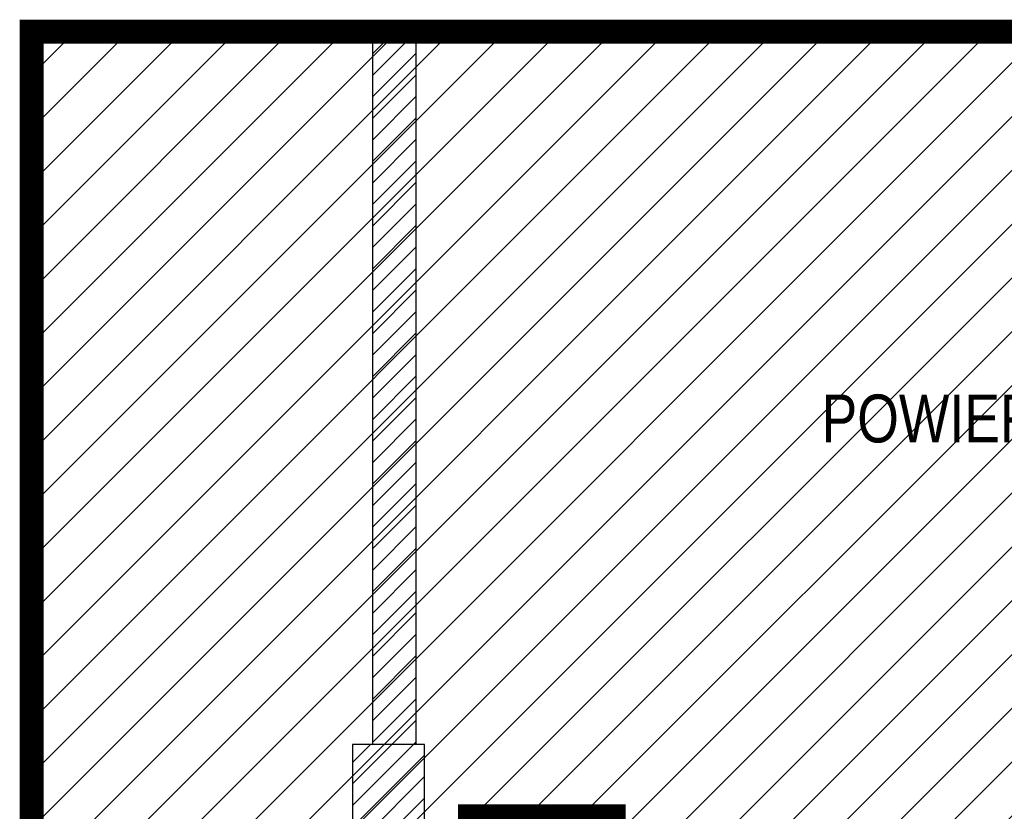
# Model space of a CAD drawing. Header units: millimetres. Extents: x 99331 to 130831, y -7610 to 25890.
# Tile 6 of 101: x 126596 to 127007, y 4413 to 4744. Entities that reach past the tile are written whole.
import ezdxf

# ---------------------------------------------------------------- set-up
doc = ezdxf.new("R2010")
doc.units = ezdxf.units.MM
doc.linetypes.add('DASHED', pattern=[0.75, 0.5, -0.25])
doc.layers.add('_HSA_OPIS', color=43, linetype='Continuous')
doc.layers.add('_HSA_ZAKRES_OPRACOWANIA', color=213, linetype='Continuous')
doc.layers.add('_HSA_ZAKRES_OPRACOWANIA_HATCH', color=31, linetype='Continuous', transparency=0.5)
doc.styles.add('ARIAL_100', font='Arial.ttf', dxfattribs={"width": 0.8, "height": 20})

msp = doc.modelspace()

# ---------------------------------------------------------------- hatches: boundary and pattern name
at = {"layer": '_HSA_ZAKRES_OPRACOWANIA_HATCH', "linetype": 'Continuous', "lineweight": 0}
h = msp.add_hatch(dxfattribs=at)
h.set_pattern_fill('ANSI31', color=256, scale=5, style=0)
h.set_pattern_definition([(45, (3403.783, -17000), (-11.2253202, 11.2253202), [])])
h.paths.add_polyline_path([(128358.19, 4738.73), (126601.39, 4738.73), (126601.39, 4360.53), (126749.33, 4360.53), (126749.33, 4395.53), (126784.33, 4395.53), (126784.33, 4411.25), (126844.33, 4411.25), (126844.33, 4402.53), (127686.81, 4402.53), (127686.81, 4701.88), (128358.19, 4701.88)])
h.paths.add_polyline_path([(126739.33, 2854.57), (128358.19, 2854.57), (128358.19, 2891.42), (127683.81, 2891.42), (127683.81, 3057.14), (127686.81, 3526.14), (127389.33, 3526.14), (127389.33, 3759.14), (126739.33, 3759.14)])
at = {"layer": '_HSA_ZAKRES_OPRACOWANIA_HATCH'}
h = msp.add_hatch(dxfattribs=at)
h.set_pattern_fill('ANSI31', color=256, scale=2, style=0)
h.set_pattern_definition([(45, (56000, -17000), (-4.49012806, 4.49012806), [])])
h.paths.add_polyline_path([(126601.39, 4391.25), (126601.39, 4370.53), (126735.33, 4370.53), (126735.33, 4391.25)])
h.paths.add_polyline_path([(126749.33, 4370.53), (126749.33, 4391.25), (126735.33, 4391.25), (126735.33, 4370.53)])
h.paths.add_polyline_path([(126749.33, 4391.25), (126749.33, 4395.53), (126765.33, 4395.53), (126765.33, 4441.25), (126735.33, 4441.25), (126735.33, 4391.25)])
h.paths.add_polyline_path([(126761.81, 4738.73), (126743.81, 4738.73), (126743.81, 4441.25), (126761.81, 4441.25)])

# ---------------------------------------------------------------- linework, layer by layer
at = {"layer": '_HSA_ZAKRES_OPRACOWANIA', "linetype": 'DASHED', "ltscale": 60, "const_width": 10}
for points in [[(128440.02, 2891.42), (128440.02, 2854.57), (126601.39, 2854.57), (126601.39, 4738.73), (128440.02, 4738.73), (128440.02, 4701.88)], [(126601.39, 4360.53), (126749.33, 4360.53), (126749.33, 4395.53), (126784.33, 4395.53), (126784.33, 4411.25), (126844.33, 4411.25), (126844.33, 4402.53), (127686.81, 4402.53), (127686.81, 4701.88), (128440.02, 4701.88)]]:
    msp.add_lwpolyline(points, dxfattribs=at)
at = {"layer": '_HSA_ZAKRES_OPRACOWANIA_HATCH'}
msp.add_line((126743.81, 4441.25), (126743.81, 4738.73), dxfattribs=at)
msp.add_lwpolyline([(126761.81, 4738.73), (126761.81, 4441.25)], dxfattribs=at)
msp.add_lwpolyline([(126735.33, 4391.25), (126765.33, 4391.25), (126765.33, 4441.25), (126735.33, 4441.25)], close=True, dxfattribs=at)

# ---------------------------------------------------------------- texts
at = {"layer": '_HSA_OPIS', "insert": (126917.11, 4587.29), "char_height": 20, "attachment_point": 1, "style": 'ARIAL_100'}
msp.add_mtext_dynamic_manual_height_columns('\\pxqc;POWIERZCHNIA POZA ZAKRESEM OPRACOWANIA', width=574.3203, gutter_width=2250.21, heights=[0], dxfattribs=at)

doc.saveas('drawing.dxf')
